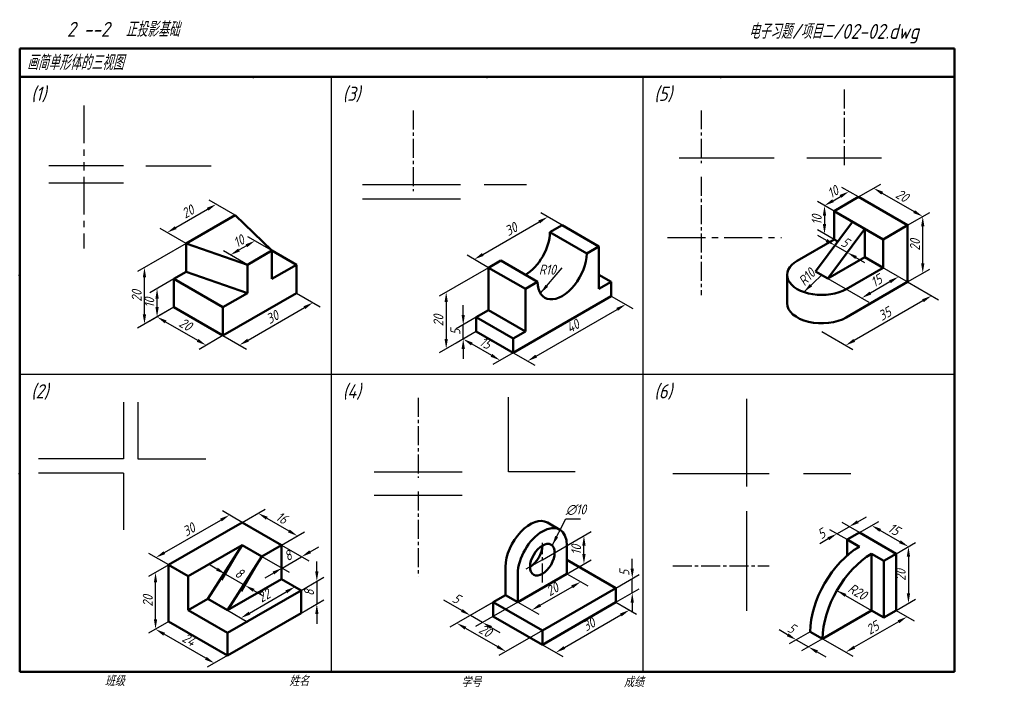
# Model space of a CAD drawing. Header units: millimetres. Extents: x 79 to 427, y 66 to 302.
import ezdxf

# ---------------------------------------------------------------- set-up
doc = ezdxf.new("R2010")
doc.units = ezdxf.units.MM
doc.header["$LTSCALE"] = 0.7
doc.linetypes.add('CENTER2', pattern=[28.575, 19.05, -3.175, 3.175, -3.175])
doc.layers.add('尺寸层', color=221, linetype='Continuous')
doc.layers.add('细实线层', color=7, linetype='Continuous')
for name, color, linetype, lineweight in [('文字层', 227, 'Continuous', 20), ('点画线层', 3, 'CENTER2', 25), ('粗实线层', 7, 'Continuous', 50)]:
    doc.layers.add(name, color=color, linetype=linetype, lineweight=lineweight)
doc.styles.add('工程字体（斜）', font='gbeitc.shx', dxfattribs={"bigfont": 'gbcbig.shx'})
doc.styles.add('工程斜体', font='gbeitc.shx', dxfattribs={"bigfont": 'gbcbig.shx'})
doc.dimstyles.new('gb35', dxfattribs={"dimtxt": 3.5, "dimasz": 3.5, "dimexe": 2.5, "dimexo": 0, "dimgap": 1, "dimtad": 1, "dimdsep": 46, "dimtxsty": '工程字体（斜）', "dimcen": 0, "dimadec": 0, "dimazin": 0, "dimtfac": 1, "dimtmove": 0, "dimatfit": 3, "dimfxl": 0, "dimarcsym": 0})

# ---------------------------------------------------------------- blocks, each defined once
blk = doc.blocks.new('*D17')
at = {"layer": 'Defpoints', "color": 0, "ltscale": 0.5}
for p in [(176.64, 205.73), (182.47, 202.36), (150.66, 190.73)]:
    blk.add_point(p, dxfattribs=at)
at = {"layer": '尺寸层', "color": 0, "lineweight": -2, "ltscale": 0.5}
for p, q in [((176.64, 205.73), (184.97, 200.92)), ((159.52, 189.11), (179.44, 200.61)), ((150.66, 190.73), (158.99, 185.92))]:
    blk.add_line(p, q, dxfattribs=at)
at = {"layer": '尺寸层', "color": 0, "ltscale": 0.5}
for points in [[(179.15, 201.11), (179.73, 200.1), (182.47, 202.36)], [(159.23, 189.61), (159.81, 188.6), (156.49, 187.36)]]:
    blk.add_solid(points, dxfattribs=at)
at = {"layer": '尺寸层', "color": 0, "ltscale": 0.5, "insert": (168.11, 197.24), "char_height": 3.5, "attachment_point": 5, "rotation": 30, "style": '工程字体（斜）'}
blk.add_mtext('30', dxfattribs=at)
blk = doc.blocks.new('*D18')
at = {"layer": 'Defpoints', "color": 0, "ltscale": 0.5}
for p in [(133.33, 200.73), (150.66, 190.73), (144.73, 187.31)]:
    blk.add_point(p, dxfattribs=at)
at = {"layer": '尺寸层', "color": 0, "lineweight": -2, "ltscale": 0.5}
for p, q in [((133.33, 200.73), (124.91, 195.86)), ((130.44, 195.56), (141.7, 189.06)), ((150.66, 190.73), (142.23, 185.86))]:
    blk.add_line(p, q, dxfattribs=at)
at = {"layer": '尺寸层', "color": 0, "ltscale": 0.5}
for points in [[(130.73, 196.06), (130.15, 195.05), (127.41, 197.31)], [(141.99, 189.56), (141.41, 188.55), (144.73, 187.31)]]:
    blk.add_solid(points, dxfattribs=at)
at = {"layer": '尺寸层', "color": 0, "ltscale": 0.5, "insert": (137.45, 194.69), "char_height": 3.5, "attachment_point": 5, "rotation": 330, "style": '工程字体（斜）'}
blk.add_mtext('20', dxfattribs=at)
blk = doc.blocks.new('*D19')
at = {"layer": 'Defpoints', "color": 0, "ltscale": 0.5}
for p in [(133.33, 210.73), (127.41, 207.31), (133.33, 200.73)]:
    blk.add_point(p, dxfattribs=at)
at = {"layer": '尺寸层', "color": 0, "lineweight": -2, "ltscale": 0.5}
for p, q in [((133.33, 210.73), (124.91, 205.86)), ((127.41, 200.81), (127.41, 203.81)), ((133.33, 200.73), (124.91, 195.86))]:
    blk.add_line(p, q, dxfattribs=at)
at = {"layer": '尺寸层', "color": 0, "ltscale": 0.5}
for points in [[(126.83, 203.81), (127.99, 203.81), (127.41, 207.31)], [(126.83, 200.81), (127.99, 200.81), (127.41, 197.31)]]:
    blk.add_solid(points, dxfattribs=at)
at = {"layer": '尺寸层', "color": 0, "ltscale": 0.5, "insert": (124.66, 202.31), "char_height": 3.5, "attachment_point": 5, "rotation": 90, "style": '工程字体（斜）'}
blk.add_mtext('10', dxfattribs=at)
blk = doc.blocks.new('*D20')
at = {"layer": 'Defpoints', "color": 0, "ltscale": 0.5}
for p in [(137.66, 223.23), (122.96, 214.74), (133.33, 200.73)]:
    blk.add_point(p, dxfattribs=at)
at = {"layer": '尺寸层', "color": 0, "lineweight": -2, "ltscale": 0.5}
for p, q in [((137.66, 223.23), (120.46, 213.29)), ((122.96, 198.24), (122.96, 211.24)), ((133.33, 200.73), (120.46, 193.29))]:
    blk.add_line(p, q, dxfattribs=at)
at = {"layer": '尺寸层', "color": 0, "ltscale": 0.5}
for points in [[(122.37, 211.24), (123.54, 211.24), (122.96, 214.74)], [(122.37, 198.24), (123.54, 198.24), (122.96, 194.74)]]:
    blk.add_solid(points, dxfattribs=at)
at = {"layer": '尺寸层', "color": 0, "ltscale": 0.5, "insert": (120.21, 204.74), "char_height": 3.5, "attachment_point": 5, "rotation": 90, "style": '工程字体（斜）'}
blk.add_mtext('20', dxfattribs=at)
blk = doc.blocks.new('*D21')
at = {"layer": 'Defpoints', "color": 0, "ltscale": 0.5}
for p in [(148.3, 237.09), (154.99, 233.23), (137.66, 223.23)]:
    blk.add_point(p, dxfattribs=at)
at = {"layer": '尺寸层', "color": 0, "lineweight": -2, "ltscale": 0.5}
for p, q in [((154.99, 233.23), (145.8, 238.53)), ((134.01, 228.84), (145.27, 235.34)), ((137.66, 223.23), (128.48, 228.53))]:
    blk.add_line(p, q, dxfattribs=at)
at = {"layer": '尺寸层', "color": 0, "ltscale": 0.5}
for points in [[(144.98, 235.84), (145.56, 234.83), (148.3, 237.09)], [(133.72, 229.34), (134.3, 228.33), (130.98, 227.09)]]:
    blk.add_solid(points, dxfattribs=at)
at = {"layer": '尺寸层', "color": 0, "ltscale": 0.5, "insert": (138.26, 234.47), "char_height": 3.5, "attachment_point": 5, "rotation": 30, "style": '工程字体（斜）'}
blk.add_mtext('20', dxfattribs=at)
blk = doc.blocks.new('*D22')
at = {"layer": 'Defpoints', "color": 0, "ltscale": 0.5}
for p in [(153.32, 219.19), (167.98, 220.73), (159.32, 215.73)]:
    blk.add_point(p, dxfattribs=at)
at = {"layer": '尺寸层', "color": 0, "lineweight": -2, "ltscale": 0.5}
for p, q in [((167.98, 220.73), (159.48, 225.63)), ((159.32, 215.73), (150.82, 220.63)), ((158.95, 222.44), (156.35, 220.94))]:
    blk.add_line(p, q, dxfattribs=at)
at = {"layer": '尺寸层', "color": 0, "ltscale": 0.5}
for points in [[(158.66, 222.94), (159.24, 221.93), (161.98, 224.19)], [(156.06, 221.44), (156.64, 220.43), (153.32, 219.19)]]:
    blk.add_solid(points, dxfattribs=at)
at = {"layer": '尺寸层', "color": 0, "ltscale": 0.5, "insert": (156.27, 224.07), "char_height": 3.5, "attachment_point": 5, "rotation": 30, "style": '工程字体（斜）'}
blk.add_mtext('10', dxfattribs=at)
blk = doc.blocks.new('*D23')
at = {"layer": 'Defpoints', "color": 0, "ltscale": 0.5}
for p in [(126.87, 87.1), (131.51, 89.77), (152.29, 77.77)]:
    blk.add_point(p, dxfattribs=at)
at = {"layer": '尺寸层', "color": 0, "lineweight": -2, "ltscale": 0.5}
for p, q in [((131.51, 89.77), (124.37, 85.65)), ((144.62, 76.85), (129.9, 85.35)), ((152.29, 77.77), (145.15, 73.65))]:
    blk.add_line(p, q, dxfattribs=at)
at = {"layer": '尺寸层', "color": 0, "ltscale": 0.5}
for points in [[(130.19, 85.85), (129.61, 84.84), (126.87, 87.1)], [(144.92, 77.35), (144.33, 76.34), (147.65, 75.1)]]:
    blk.add_solid(points, dxfattribs=at)
at = {"layer": '尺寸层', "color": 0, "ltscale": 0.5, "insert": (138.64, 83.48), "char_height": 3.5, "attachment_point": 5, "rotation": 330, "style": '工程字体（斜）'}
blk.add_mtext('24', dxfattribs=at)
blk = doc.blocks.new('*D24')
at = {"layer": 'Defpoints', "color": 0, "ltscale": 0.5}
for p in [(131.51, 109.77), (126.87, 107.1), (131.51, 89.77)]:
    blk.add_point(p, dxfattribs=at)
at = {"layer": '尺寸层', "color": 0, "lineweight": -2, "ltscale": 0.5}
for p, q in [((131.51, 109.77), (124.37, 105.65)), ((126.87, 90.6), (126.87, 103.6)), ((131.51, 89.77), (124.37, 85.65))]:
    blk.add_line(p, q, dxfattribs=at)
at = {"layer": '尺寸层', "color": 0, "ltscale": 0.5}
for points in [[(126.29, 103.6), (127.45, 103.6), (126.87, 107.1)], [(126.29, 90.6), (127.45, 90.6), (126.87, 87.1)]]:
    blk.add_solid(points, dxfattribs=at)
at = {"layer": '尺寸层', "color": 0, "ltscale": 0.5, "insert": (124.12, 97.1), "char_height": 3.5, "attachment_point": 5, "rotation": 90, "style": '工程字体（斜）'}
blk.add_mtext('20', dxfattribs=at)
blk = doc.blocks.new('*D25')
at = {"layer": 'Defpoints', "color": 0, "ltscale": 0.5}
for p in [(152.97, 127.38), (157.49, 124.77), (131.51, 109.77)]:
    blk.add_point(p, dxfattribs=at)
at = {"layer": '尺寸层', "color": 0, "lineweight": -2, "ltscale": 0.5}
for p, q in [((157.49, 124.77), (150.47, 128.82)), ((130.02, 114.13), (149.94, 125.63)), ((131.51, 109.77), (124.49, 113.82))]:
    blk.add_line(p, q, dxfattribs=at)
at = {"layer": '尺寸层', "color": 0, "ltscale": 0.5}
for points in [[(149.65, 126.13), (150.23, 125.12), (152.97, 127.38)], [(129.73, 114.63), (130.31, 113.62), (126.99, 112.38)]]:
    blk.add_solid(points, dxfattribs=at)
at = {"layer": '尺寸层', "color": 0, "ltscale": 0.5, "insert": (138.61, 122.26), "char_height": 3.5, "attachment_point": 5, "rotation": 30, "style": '工程字体（斜）'}
blk.add_mtext('30', dxfattribs=at)
blk = doc.blocks.new('*D26')
at = {"layer": 'Defpoints', "color": 0, "ltscale": 0.5}
for p in [(157.49, 124.77), (176.98, 120.02), (171.34, 116.77)]:
    blk.add_point(p, dxfattribs=at)
at = {"layer": '尺寸层', "color": 0, "lineweight": -2, "ltscale": 0.5}
for p, q in [((157.49, 124.77), (165.62, 129.47)), ((166.15, 126.27), (173.95, 121.77)), ((171.34, 116.77), (179.48, 121.47))]:
    blk.add_line(p, q, dxfattribs=at)
at = {"layer": '尺寸层', "color": 0, "ltscale": 0.5}
for points in [[(166.44, 126.78), (165.86, 125.77), (163.12, 128.02)], [(174.24, 122.28), (173.65, 121.27), (176.98, 120.02)]]:
    blk.add_solid(points, dxfattribs=at)
at = {"layer": '尺寸层', "color": 0, "ltscale": 0.5, "insert": (171.42, 126.41), "char_height": 3.5, "attachment_point": 5, "rotation": 330, "style": '工程字体（斜）'}
blk.add_mtext('16', dxfattribs=at)
blk = doc.blocks.new('*D27')
at = {"layer": 'Defpoints', "color": 0, "ltscale": 0.5}
for p in [(171.34, 116.77), (164.41, 112.77), (178.44, 112.67)]:
    blk.add_point(p, dxfattribs=at)
at = {"layer": '尺寸层', "color": 0, "lineweight": -2, "ltscale": 0.5}
for p, q in [((171.34, 116.77), (180.94, 111.23)), ((181.48, 114.42), (184.51, 116.17)), ((164.41, 112.77), (174.02, 107.23)), ((171.52, 108.67), (178.44, 112.67)), ((168.49, 106.92), (165.45, 105.17))]:
    blk.add_line(p, q, dxfattribs=at)
at = {"layer": '尺寸层', "color": 0, "ltscale": 0.5}
for points in [[(181.18, 114.93), (181.77, 113.92), (178.44, 112.67)], [(168.19, 107.43), (168.78, 106.42), (171.52, 108.67)]]:
    blk.add_solid(points, dxfattribs=at)
at = {"layer": '尺寸层', "color": 0, "ltscale": 0.5, "insert": (173.61, 113.05), "char_height": 3.5, "attachment_point": 5, "rotation": 30, "style": '工程字体（斜）'}
blk.add_mtext('8', dxfattribs=at)
blk = doc.blocks.new('*D28')
at = {"layer": 'Defpoints', "color": 0, "ltscale": 0.5}
for p in [(157.49, 116.77), (164.41, 112.77), (158.51, 102.55)]:
    blk.add_point(p, dxfattribs=at)
at = {"layer": '尺寸层', "color": 0, "lineweight": -2, "ltscale": 0.5}
for p, q in [((157.49, 116.77), (150.33, 104.38)), ((164.41, 112.77), (157.26, 100.38)), ((148.55, 108.3), (145.52, 110.05)), ((151.58, 106.55), (158.51, 102.55)), ((161.54, 100.8), (164.58, 99.05))]:
    blk.add_line(p, q, dxfattribs=at)
at = {"layer": '尺寸层', "color": 0, "ltscale": 0.5}
for points in [[(148.85, 108.81), (148.26, 107.79), (151.58, 106.55)], [(161.84, 101.31), (161.25, 100.29), (158.51, 102.55)]]:
    blk.add_solid(points, dxfattribs=at)
at = {"layer": '尺寸层', "color": 0, "ltscale": 0.5, "insert": (156.42, 106.93), "char_height": 3.5, "attachment_point": 5, "rotation": 330, "style": '工程字体（斜）'}
blk.add_mtext('8', dxfattribs=at)
blk = doc.blocks.new('*D29')
at = {"layer": 'Defpoints', "color": 0, "ltscale": 0.5}
for p in [(178.27, 100.77), (183.82, 95.97), (178.27, 92.77)]:
    blk.add_point(p, dxfattribs=at)
at = {"layer": '尺寸层', "color": 0, "lineweight": -2, "ltscale": 0.5}
for p, q in [((183.82, 107.47), (183.82, 110.97)), ((178.27, 100.77), (186.32, 105.42)), ((183.82, 103.97), (183.82, 95.97)), ((178.27, 92.77), (186.32, 97.42)), ((183.82, 92.47), (183.82, 88.97))]:
    blk.add_line(p, q, dxfattribs=at)
at = {"layer": '尺寸层', "color": 0, "ltscale": 0.5}
for points in [[(183.24, 107.47), (184.4, 107.47), (183.82, 103.97)], [(183.24, 92.47), (184.4, 92.47), (183.82, 95.97)]]:
    blk.add_solid(points, dxfattribs=at)
at = {"layer": '尺寸层', "color": 0, "ltscale": 0.5, "insert": (181.07, 99.97), "char_height": 3.5, "attachment_point": 5, "rotation": 90, "style": '工程字体（斜）'}
blk.add_mtext('8', dxfattribs=at)
blk = doc.blocks.new('*D30')
at = {"layer": 'Defpoints', "color": 0, "ltscale": 0.5}
for p in [(171.34, 104.77), (176.06, 102.05), (152.29, 93.77)]:
    blk.add_point(p, dxfattribs=at)
at = {"layer": '尺寸层', "color": 0, "lineweight": -2, "ltscale": 0.5}
for p, q in [((171.34, 104.77), (178.56, 100.61)), ((160.03, 92.8), (173.03, 100.3)), ((152.29, 93.77), (159.5, 89.61))]:
    blk.add_line(p, q, dxfattribs=at)
at = {"layer": '尺寸层', "color": 0, "ltscale": 0.5}
for points in [[(172.73, 100.8), (173.32, 99.79), (176.06, 102.05)], [(159.74, 93.3), (160.33, 92.29), (157, 91.05)]]:
    blk.add_solid(points, dxfattribs=at)
at = {"layer": '尺寸层', "color": 0, "ltscale": 0.5, "insert": (165.16, 98.93), "char_height": 3.5, "attachment_point": 5, "rotation": 30, "style": '工程字体（斜）'}
blk.add_mtext('22', dxfattribs=at)
blk = doc.blocks.new('*D31')
at = {"layer": 'Defpoints', "color": 0, "ltscale": 0.5}
for p in [(287.76, 204.69), (292.87, 201.73), (253.11, 184.69)]:
    blk.add_point(p, dxfattribs=at)
at = {"layer": '尺寸层', "color": 0, "lineweight": -2, "ltscale": 0.5}
for p, q in [((287.76, 204.69), (295.37, 200.29)), ((261.26, 183.48), (289.84, 199.98)), ((253.11, 184.69), (260.73, 180.29))]:
    blk.add_line(p, q, dxfattribs=at)
at = {"layer": '尺寸层', "color": 0, "ltscale": 0.5}
for points in [[(289.55, 200.49), (290.13, 199.48), (292.87, 201.73)], [(260.97, 183.99), (261.55, 182.98), (258.23, 181.73)]]:
    blk.add_solid(points, dxfattribs=at)
at = {"layer": '尺寸层', "color": 0, "ltscale": 0.5, "insert": (274.17, 194.11), "char_height": 3.5, "attachment_point": 5, "rotation": 30, "style": '工程字体（斜）'}
blk.add_mtext('40', dxfattribs=at)
blk = doc.blocks.new('*D32')
at = {"layer": 'Defpoints', "color": 0, "ltscale": 0.5}
for p in [(240.12, 192.19), (253.11, 184.69), (248.49, 182.01)]:
    blk.add_point(p, dxfattribs=at)
at = {"layer": '尺寸层', "color": 0, "lineweight": -2, "ltscale": 0.5}
for p, q in [((240.12, 192.19), (233, 188.07)), ((238.53, 187.76), (245.46, 183.76)), ((253.11, 184.69), (245.99, 180.57))]:
    blk.add_line(p, q, dxfattribs=at)
at = {"layer": '尺寸层', "color": 0, "ltscale": 0.5}
for points in [[(238.82, 188.27), (238.24, 187.26), (235.5, 189.51)], [(245.75, 184.27), (245.17, 183.26), (248.49, 182.01)]]:
    blk.add_solid(points, dxfattribs=at)
at = {"layer": '尺寸层', "color": 0, "ltscale": 0.5, "insert": (243.37, 188.15), "char_height": 3.5, "attachment_point": 5, "rotation": 330, "style": '工程字体（斜）'}
blk.add_mtext('15', dxfattribs=at)
blk = doc.blocks.new('*D33')
at = {"layer": 'Defpoints', "color": 0, "ltscale": 0.5}
for p in [(240.12, 197.19), (235.5, 194.51), (240.12, 192.19)]:
    blk.add_point(p, dxfattribs=at)
at = {"layer": '尺寸层', "color": 0, "lineweight": -2, "ltscale": 0.5}
for p, q in [((235.5, 198.01), (235.5, 201.51)), ((240.12, 197.19), (233, 193.07)), ((240.12, 192.19), (233, 188.07)), ((235.5, 189.51), (235.5, 194.51)), ((235.5, 186.01), (235.5, 182.51))]:
    blk.add_line(p, q, dxfattribs=at)
at = {"layer": '尺寸层', "color": 0, "ltscale": 0.5}
for points in [[(234.92, 198.01), (236.08, 198.01), (235.5, 194.51)], [(234.92, 186.01), (236.08, 186.01), (235.5, 189.51)]]:
    blk.add_solid(points, dxfattribs=at)
at = {"layer": '尺寸层', "color": 0, "ltscale": 0.5, "insert": (232.75, 192.01), "char_height": 3.5, "attachment_point": 5, "rotation": 90, "style": '工程字体（斜）'}
blk.add_mtext('5', dxfattribs=at)
blk = doc.blocks.new('*D34')
at = {"layer": 'Defpoints', "color": 0, "ltscale": 0.5}
for p in [(244.45, 214.69), (240.12, 192.19), (229.49, 186.04)]:
    blk.add_point(p, dxfattribs=at)
at = {"layer": '尺寸层', "color": 0, "lineweight": -2, "ltscale": 0.5}
for p, q in [((244.45, 214.69), (226.99, 204.6)), ((229.49, 202.54), (229.49, 189.54)), ((240.12, 192.19), (226.99, 184.6))]:
    blk.add_line(p, q, dxfattribs=at)
at = {"layer": '尺寸层', "color": 0, "ltscale": 0.5}
for points in [[(228.9, 202.54), (230.07, 202.54), (229.49, 206.04)], [(228.9, 189.54), (230.07, 189.54), (229.49, 186.04)]]:
    blk.add_solid(points, dxfattribs=at)
at = {"layer": '尺寸层', "color": 0, "ltscale": 0.5, "insert": (226.74, 196.04), "char_height": 3.5, "attachment_point": 5, "rotation": 90, "style": '工程字体（斜）'}
blk.add_mtext('20', dxfattribs=at)
blk = doc.blocks.new('*D35')
at = {"layer": 'Defpoints', "color": 0, "ltscale": 0.5}
for p in [(265.36, 232.62), (270.43, 229.69), (244.45, 214.69)]:
    blk.add_point(p, dxfattribs=at)
at = {"layer": '尺寸层', "color": 0, "lineweight": -2, "ltscale": 0.5}
for p, q in [((270.43, 229.69), (262.86, 234.06)), ((242.41, 219.37), (262.33, 230.87)), ((244.45, 214.69), (236.88, 219.06))]:
    blk.add_line(p, q, dxfattribs=at)
at = {"layer": '尺寸层', "color": 0, "ltscale": 0.5}
for points in [[(262.03, 231.37), (262.62, 230.36), (265.36, 232.62)], [(242.12, 219.87), (242.7, 218.86), (239.38, 217.62)]]:
    blk.add_solid(points, dxfattribs=at)
at = {"layer": '尺寸层', "color": 0, "ltscale": 0.5, "insert": (252.37, 228.29), "char_height": 3.5, "attachment_point": 5, "rotation": 30, "style": '工程字体（斜）'}
blk.add_mtext('30', dxfattribs=at)
blk = doc.blocks.new('*D36')
at = {"layer": 'Defpoints', "color": 0, "ltscale": 0.5}
for p in [(289.42, 96.63), (294.18, 93.88), (263.44, 81.63)]:
    blk.add_point(p, dxfattribs=at)
at = {"layer": '尺寸层', "color": 0, "lineweight": -2, "ltscale": 0.5}
for p, q in [((289.42, 96.63), (296.68, 92.43)), ((271.23, 80.63), (291.15, 92.13)), ((263.44, 81.63), (270.7, 77.43))]:
    blk.add_line(p, q, dxfattribs=at)
at = {"layer": '尺寸层', "color": 0, "ltscale": 0.5}
for points in [[(290.86, 92.63), (291.44, 91.62), (294.18, 93.88)], [(270.94, 81.13), (271.53, 80.12), (268.2, 78.88)]]:
    blk.add_solid(points, dxfattribs=at)
at = {"layer": '尺寸层', "color": 0, "ltscale": 0.5, "insert": (279.82, 88.76), "char_height": 3.5, "attachment_point": 5, "rotation": 30, "style": '工程字体（斜）'}
blk.add_mtext('30', dxfattribs=at)
blk = doc.blocks.new('*D37')
at = {"layer": 'Defpoints', "color": 0, "ltscale": 0.5}
for p in [(246.12, 96.63), (263.44, 86.63), (250.59, 79.21)]:
    blk.add_point(p, dxfattribs=at)
at = {"layer": '尺寸层', "color": 0, "lineweight": -2, "ltscale": 0.5}
for p, q in [((246.12, 96.63), (230.77, 87.77)), ((236.3, 87.46), (247.56, 80.96)), ((263.44, 86.63), (248.09, 77.77))]:
    blk.add_line(p, q, dxfattribs=at)
at = {"layer": '尺寸层', "color": 0, "ltscale": 0.5}
for points in [[(236.59, 87.97), (236.01, 86.96), (233.27, 89.21)], [(247.85, 81.47), (247.27, 80.46), (250.59, 79.21)]]:
    blk.add_solid(points, dxfattribs=at)
at = {"layer": '尺寸层', "color": 0, "ltscale": 0.5, "insert": (243.31, 86.59), "char_height": 3.5, "attachment_point": 5, "rotation": 330, "style": '工程字体（斜）'}
blk.add_mtext('20', dxfattribs=at)
blk = doc.blocks.new('*D38')
at = {"layer": 'Defpoints', "color": 0, "ltscale": 0.5}
for p in [(272.1, 106.63), (276.98, 103.81), (254.78, 96.63)]:
    blk.add_point(p, dxfattribs=at)
at = {"layer": '尺寸层', "color": 0, "lineweight": -2, "ltscale": 0.5}
for p, q in [((272.1, 106.63), (279.48, 102.37)), ((262.69, 95.56), (273.95, 102.06)), ((254.78, 96.63), (262.16, 92.37))]:
    blk.add_line(p, q, dxfattribs=at)
at = {"layer": '尺寸层', "color": 0, "ltscale": 0.5}
for points in [[(273.65, 102.57), (274.24, 101.56), (276.98, 103.81)], [(262.4, 96.07), (262.98, 95.06), (259.66, 93.81)]]:
    blk.add_solid(points, dxfattribs=at)
at = {"layer": '尺寸层', "color": 0, "ltscale": 0.5, "insert": (266.94, 101.19), "char_height": 3.5, "attachment_point": 5, "rotation": 30, "style": '工程字体（斜）'}
blk.add_mtext('20', dxfattribs=at)
blk = doc.blocks.new('*D39')
at = {"layer": 'Defpoints', "color": 0, "ltscale": 0.5}
for p in [(278.12, 120.1), (263.44, 111.63), (263.44, 101.63)]:
    blk.add_point(p, dxfattribs=at)
at = {"layer": '尺寸层', "color": 0, "lineweight": -2, "ltscale": 0.5}
for p, q in [((263.44, 111.63), (280.62, 121.55)), ((278.12, 113.6), (278.12, 116.6)), ((263.44, 101.63), (280.62, 111.55))]:
    blk.add_line(p, q, dxfattribs=at)
at = {"layer": '尺寸层', "color": 0, "ltscale": 0.5}
for points in [[(277.53, 116.6), (278.7, 116.6), (278.12, 120.1)], [(277.53, 113.6), (278.7, 113.6), (278.12, 110.1)]]:
    blk.add_solid(points, dxfattribs=at)
at = {"layer": '尺寸层', "color": 0, "ltscale": 0.5, "insert": (275.37, 115.1), "char_height": 3.5, "attachment_point": 5, "rotation": 90, "style": '工程字体（斜）'}
blk.add_mtext('10', dxfattribs=at)
blk = doc.blocks.new('*D40')
at = {"layer": 'Defpoints', "color": 0, "ltscale": 0.5}
for p in [(388.34, 93.71), (366.69, 81.21), (370.55, 78.99)]:
    blk.add_point(p, dxfattribs=at)
at = {"layer": '尺寸层', "color": 0, "lineweight": -2, "ltscale": 0.5}
for p, q in [((388.34, 93.71), (394.7, 90.04)), ((389.17, 89.74), (373.58, 80.74)), ((366.69, 81.21), (373.05, 77.54))]:
    blk.add_line(p, q, dxfattribs=at)
at = {"layer": '尺寸层', "color": 0, "ltscale": 0.5}
for points in [[(388.88, 90.24), (389.46, 89.23), (392.2, 91.49)], [(373.29, 81.24), (373.87, 80.23), (370.55, 78.99)]]:
    blk.add_solid(points, dxfattribs=at)
at = {"layer": '尺寸层', "color": 0, "ltscale": 0.5, "insert": (380, 87.62), "char_height": 3.5, "attachment_point": 5, "rotation": 30, "style": '工程字体（斜）'}
blk.add_mtext('25', dxfattribs=at)
blk = doc.blocks.new('*D41')
at = {"layer": 'Defpoints', "color": 0, "ltscale": 0.5}
for p in [(388.34, 113.71), (392.69, 96.22), (388.34, 93.71)]:
    blk.add_point(p, dxfattribs=at)
at = {"layer": '尺寸层', "color": 0, "lineweight": -2, "ltscale": 0.5}
for p, q in [((388.34, 113.71), (395.19, 117.67)), ((392.69, 112.72), (392.69, 99.72)), ((388.34, 93.71), (395.19, 97.67))]:
    blk.add_line(p, q, dxfattribs=at)
at = {"layer": '尺寸层', "color": 0, "ltscale": 0.5}
for points in [[(392.11, 112.72), (393.28, 112.72), (392.69, 116.22)], [(392.11, 99.72), (393.28, 99.72), (392.69, 96.22)]]:
    blk.add_solid(points, dxfattribs=at)
at = {"layer": '尺寸层', "color": 0, "ltscale": 0.5, "insert": (389.94, 106.22), "char_height": 3.5, "attachment_point": 5, "rotation": 90, "style": '工程字体（斜）'}
blk.add_mtext('20', dxfattribs=at)
blk = doc.blocks.new('*D42')
at = {"layer": 'Defpoints', "color": 0, "ltscale": 0.5}
for p in [(379.7, 123.72), (375.35, 121.21), (388.34, 113.71)]:
    blk.add_point(p, dxfattribs=at)
at = {"layer": '尺寸层', "color": 0, "lineweight": -2, "ltscale": 0.5}
for p, q in [((375.35, 121.21), (382.2, 125.17)), ((389.66, 117.97), (382.73, 121.97)), ((388.34, 113.71), (395.19, 117.67))]:
    blk.add_line(p, q, dxfattribs=at)
at = {"layer": '尺寸层', "color": 0, "ltscale": 0.5}
for points in [[(383.03, 122.48), (382.44, 121.47), (379.7, 123.72)], [(389.95, 118.48), (389.37, 117.47), (392.69, 116.22)]]:
    blk.add_solid(points, dxfattribs=at)
at = {"layer": '尺寸层', "color": 0, "ltscale": 0.5, "insert": (387.57, 122.36), "char_height": 3.5, "attachment_point": 5, "rotation": 330, "style": '工程字体（斜）'}
blk.add_mtext('15', dxfattribs=at)
blk = doc.blocks.new('*D43')
at = {"layer": 'Defpoints', "color": 0, "ltscale": 0.5}
for p in [(375.07, 239.65), (392.39, 229.65), (397.74, 232.74)]:
    blk.add_point(p, dxfattribs=at)
at = {"layer": '尺寸层', "color": 0, "lineweight": -2, "ltscale": 0.5}
for p, q in [((375.07, 239.65), (382.91, 244.18)), ((383.45, 240.99), (394.7, 234.49)), ((392.39, 229.65), (400.24, 234.18))]:
    blk.add_line(p, q, dxfattribs=at)
at = {"layer": '尺寸层', "color": 0, "ltscale": 0.5}
for points in [[(383.74, 241.49), (383.15, 240.48), (380.41, 242.74)], [(395, 234.99), (394.41, 233.98), (397.74, 232.74)]]:
    blk.add_solid(points, dxfattribs=at)
at = {"layer": '尺寸层', "color": 0, "ltscale": 0.5, "insert": (390.45, 240.12), "char_height": 3.5, "attachment_point": 5, "rotation": 330, "style": '工程字体（斜）'}
blk.add_mtext('20', dxfattribs=at)
blk = doc.blocks.new('*D44')
at = {"layer": 'Defpoints', "color": 0, "ltscale": 0.5}
for p in [(392.39, 229.65), (397.74, 232.74), (392.39, 209.65)]:
    blk.add_point(p, dxfattribs=at)
at = {"layer": '尺寸层', "color": 0, "lineweight": -2, "ltscale": 0.5}
for p, q in [((392.39, 229.65), (400.24, 234.18)), ((397.74, 216.24), (397.74, 229.24)), ((392.39, 209.65), (400.24, 214.18))]:
    blk.add_line(p, q, dxfattribs=at)
at = {"layer": '尺寸层', "color": 0, "ltscale": 0.5}
for points in [[(397.15, 229.24), (398.32, 229.24), (397.74, 232.74)], [(397.15, 216.24), (398.32, 216.24), (397.74, 212.74)]]:
    blk.add_solid(points, dxfattribs=at)
at = {"layer": '尺寸层', "color": 0, "ltscale": 0.5, "insert": (394.99, 222.74), "char_height": 3.5, "attachment_point": 5, "rotation": 90, "style": '工程字体（斜）'}
blk.add_mtext('20', dxfattribs=at)
blk = doc.blocks.new('*D16')
at = {"layer": 'Defpoints', "color": 0, "ltscale": 0.5}
for p in [(392.39, 209.65), (362.08, 192.15), (370.52, 187.28)]:
    blk.add_point(p, dxfattribs=at)
at = {"layer": '尺寸层', "color": 0, "lineweight": -2, "ltscale": 0.5}
for p, q in [((392.39, 209.65), (403.34, 203.33)), ((397.8, 203.03), (373.56, 189.03)), ((362.08, 192.15), (373.02, 185.83))]:
    blk.add_line(p, q, dxfattribs=at)
at = {"layer": '尺寸层', "color": 0, "ltscale": 0.5}
for points in [[(397.51, 203.53), (398.1, 202.52), (400.84, 204.78)], [(373.26, 189.53), (373.85, 188.52), (370.52, 187.28)]]:
    blk.add_solid(points, dxfattribs=at)
at = {"layer": '尺寸层', "color": 0, "ltscale": 0.5, "insert": (384.31, 198.41), "char_height": 3.5, "attachment_point": 5, "rotation": 30, "style": '工程字体（斜）'}
blk.add_mtext('35', dxfattribs=at)
blk = doc.blocks.new('*D45')
at = {"layer": 'Defpoints', "color": 0, "ltscale": 0.5}
for p in [(377.24, 218.4), (364.25, 210.9), (376.22, 203.99)]:
    blk.add_point(p, dxfattribs=at)
at = {"layer": '尺寸层', "color": 0, "lineweight": -2, "ltscale": 0.5}
for p, q in [((377.24, 218.4), (391.71, 210.05)), ((364.25, 210.9), (378.72, 202.55)), ((386.17, 209.74), (379.25, 205.74))]:
    blk.add_line(p, q, dxfattribs=at)
at = {"layer": '尺寸层', "color": 0, "ltscale": 0.5}
for points in [[(385.88, 210.25), (386.47, 209.24), (389.21, 211.49)], [(378.95, 206.25), (379.54, 205.24), (376.22, 203.99)]]:
    blk.add_solid(points, dxfattribs=at)
at = {"layer": '尺寸层', "color": 0, "ltscale": 0.5, "insert": (381.34, 210.12), "char_height": 3.5, "attachment_point": 5, "rotation": 30, "style": '工程字体（斜）'}
blk.add_mtext('15', dxfattribs=at)
blk = doc.blocks.new('*D46')
at = {"layer": 'Defpoints', "color": 0, "ltscale": 0.5}
for p in [(371.13, 220.04), (359.92, 213.4), (364.25, 210.9)]:
    blk.add_point(p, dxfattribs=at)
at = {"layer": '尺寸层', "color": 0, "lineweight": -2, "ltscale": 0.5}
for p, q in [((363.77, 224.29), (360.74, 226.04)), ((359.92, 213.4), (368.32, 224.55)), ((366.8, 222.54), (371.13, 220.04)), ((364.25, 210.9), (372.65, 222.05)), ((374.16, 218.29), (377.19, 216.54))]:
    blk.add_line(p, q, dxfattribs=at)
at = {"layer": '尺寸层', "color": 0, "ltscale": 0.5}
for points in [[(364.06, 224.8), (363.48, 223.79), (366.8, 222.54)], [(374.46, 218.8), (373.87, 217.79), (371.13, 220.04)]]:
    blk.add_solid(points, dxfattribs=at)
at = {"layer": '尺寸层', "color": 0, "ltscale": 0.5, "insert": (370.34, 223.67), "char_height": 3.5, "attachment_point": 5, "rotation": 330, "style": '工程字体（斜）'}
blk.add_mtext('5', dxfattribs=at)
blk = doc.blocks.new('*D47')
at = {"layer": 'Defpoints', "color": 0, "ltscale": 0.5}
for p in [(371.71, 241.59), (375.07, 239.65), (366.41, 234.65)]:
    blk.add_point(p, dxfattribs=at)
at = {"layer": '尺寸层', "color": 0, "lineweight": -2, "ltscale": 0.5}
for p, q in [((375.07, 239.65), (369.21, 243.04)), ((366.41, 234.65), (360.55, 238.04)), ((366.08, 238.34), (368.68, 239.84))]:
    blk.add_line(p, q, dxfattribs=at)
at = {"layer": '尺寸层', "color": 0, "ltscale": 0.5}
for points in [[(368.39, 240.35), (368.97, 239.34), (371.71, 241.59)], [(365.79, 238.85), (366.37, 237.84), (363.05, 236.59)]]:
    blk.add_solid(points, dxfattribs=at)
at = {"layer": '尺寸层', "color": 0, "ltscale": 0.5, "insert": (366, 241.47), "char_height": 3.5, "attachment_point": 5, "rotation": 30, "style": '工程字体（斜）'}
blk.add_mtext('10', dxfattribs=at)
blk = doc.blocks.new('*D48')
at = {"layer": 'Defpoints', "color": 0, "ltscale": 0.5}
for p in [(366.41, 234.65), (363.05, 226.59), (366.41, 224.65)]:
    blk.add_point(p, dxfattribs=at)
at = {"layer": '尺寸层', "color": 0, "lineweight": -2, "ltscale": 0.5}
for p, q in [((366.41, 234.65), (360.55, 238.04)), ((363.05, 233.09), (363.05, 230.09)), ((366.41, 224.65), (360.55, 228.04))]:
    blk.add_line(p, q, dxfattribs=at)
at = {"layer": '尺寸层', "color": 0, "ltscale": 0.5}
for points in [[(362.47, 233.09), (363.63, 233.09), (363.05, 236.59)], [(362.47, 230.09), (363.63, 230.09), (363.05, 226.59)]]:
    blk.add_solid(points, dxfattribs=at)
at = {"layer": '尺寸层', "color": 0, "ltscale": 0.5, "insert": (360.3, 231.59), "char_height": 3.5, "attachment_point": 5, "rotation": 90, "style": '工程字体（斜）'}
blk.add_mtext('10', dxfattribs=at)

msp = doc.modelspace()

# ---------------------------------------------------------------- linework, layer by layer
at = {"layer": '尺寸层', "color": 7, "ltscale": 0.5}
for p, q in [((374.793, 125.036), (377.824, 126.786)), ((371.023, 118.713), (364.932, 122.229)), ((367.432, 120.786), (371.762, 123.286)), ((375.353, 121.213), (369.262, 124.729)), ((364.401, 119.036), (361.37, 117.286)), ((295.174, 108.452), (295.174, 111.952)), ((289.418, 101.629), (297.674, 106.395)), ((295.174, 99.952), (295.174, 104.952)), ((289.418, 96.629), (297.674, 101.395)), ((234.991, 93.705), (228.649, 97.367)), ((250.447, 99.129), (235.522, 90.512)), ((254.777, 96.629), (239.853, 88.012)), ((295.174, 96.452), (295.174, 92.952)), ((242.353, 89.455), (238.022, 91.955)), ((245.384, 87.705), (248.415, 85.955)), ((350.046, 85.101), (347.015, 86.851)), ((358.033, 86.213), (350.577, 81.908)), ((362.363, 83.713), (354.907, 79.408)), ((362.363, 83.713), (366.693, 81.213)), ((353.077, 83.351), (357.407, 80.851)), ((360.438, 79.101), (363.469, 77.351))]:
    msp.add_line(p, q, dxfattribs=at)
for points in [[(374.502, 125.541), (375.085, 124.531), (371.762, 123.286)], [(364.109, 119.541), (364.693, 118.531), (367.432, 120.786)], [(294.591, 108.452), (295.758, 108.452), (295.174, 104.952)], [(294.591, 96.452), (295.758, 96.452), (295.174, 99.952)], [(235.283, 94.21), (234.7, 93.2), (238.022, 91.955)], [(245.675, 88.21), (245.092, 87.2), (242.353, 89.455)], [(350.338, 85.606), (349.754, 84.596), (353.077, 83.351)], [(360.73, 79.606), (360.147, 78.596), (357.407, 80.851)]]:
    msp.add_solid(points, dxfattribs=at)
at = {"layer": '点画线层', "color": 7, "ltscale": 0.5}
for p, q in [((369.969, 277.571), (369.969, 249.993)), ((217.847, 270.156), (217.847, 241.741)), ((319.56, 270.217), (319.56, 251.593)), ((319.56, 246.725), (319.56, 204.99)), ((219.616, 168.756), (219.616, 140.51)), ((219.616, 135.703), (219.616, 105.699)), ((263.438, 103.621), (263.438, 117.586)), ((263.438, 111.629), (257.192, 108.023)), ((309.528, 109.465), (343.536, 109.465))]:
    msp.add_line(p, q, dxfattribs=at)
at = {"layer": '点画线层', "color": 7}
for p, q in [((101.596, 271.961), (101.596, 249.041)), ((101.596, 246.807), (101.596, 221.475)), ((307.671, 225.311), (347.867, 225.311))]:
    msp.add_line(p, q, dxfattribs=at)
at = {"layer": '粗实线层', "color": 7, "ltscale": 0.5}
for p, q in [((408.909, 292.03), (78.909, 292.03)), ((78.909, 292.03), (78.909, 282.03)), ((408.909, 282.03), (408.909, 292.03)), ((408.909, 282.03), (78.909, 282.03)), ((78.909, 282.03), (78.909, 72.03)), ((408.909, 72.03), (408.909, 282.03)), ((366.41, 234.651), (375.071, 239.651)), ((375.071, 239.651), (392.391, 229.651)), ((154.985, 233.228), (137.665, 223.228)), ((154.985, 233.228), (167.976, 220.728)), ((383.731, 224.651), (366.41, 234.651)), ((366.41, 234.651), (366.41, 224.651)), ((266.105, 227.185), (270.435, 229.685)), ((270.435, 229.685), (283.425, 222.185)), ((372.906, 230.901), (359.915, 213.401)), ((392.391, 229.651), (383.731, 224.651)), ((392.391, 209.651), (392.391, 229.651)), ((279.095, 219.685), (266.105, 227.185)), ((377.236, 228.401), (364.245, 210.901)), ((377.236, 228.401), (377.236, 218.401)), ((137.665, 223.228), (159.315, 215.728)), ((137.665, 223.228), (137.665, 213.228)), ((366.41, 224.651), (353.42, 217.151)), ((366.41, 224.651), (367.709, 223.901)), ((383.731, 224.651), (383.731, 214.651)), ((159.315, 215.728), (167.976, 220.728)), ((167.976, 220.728), (167.976, 210.728)), ((176.636, 215.728), (167.976, 220.728)), ((283.425, 222.185), (279.095, 219.685)), ((283.425, 222.185), (279.095, 219.685)), ((283.425, 207.185), (283.425, 222.185)), ((159.315, 205.728), (159.315, 215.728)), ((167.976, 210.728), (176.636, 215.728)), ((176.636, 215.728), (176.636, 205.728)), ((244.454, 214.685), (248.784, 217.185)), ((248.784, 217.185), (261.775, 209.685)), ((377.236, 218.401), (364.245, 210.901)), ((377.236, 218.401), (383.731, 214.651)), ((137.665, 213.228), (133.335, 210.728)), ((137.665, 213.228), (159.315, 205.728)), ((244.454, 199.685), (244.454, 214.685)), ((244.454, 214.685), (257.445, 207.185)), ((287.755, 209.685), (283.425, 212.185)), ((349.833, 212.151), (349.833, 202.151)), ((364.245, 210.901), (359.915, 213.401)), ((383.731, 214.651), (370.741, 207.151)), ((150.655, 200.728), (133.335, 210.728)), ((133.335, 210.728), (133.335, 200.728)), ((261.775, 209.685), (257.445, 207.185)), ((287.755, 209.685), (283.425, 207.185)), ((287.755, 204.685), (287.755, 209.685)), ((392.391, 209.651), (370.741, 197.151)), ((392.391, 209.651), (370.741, 197.151)), ((176.636, 205.728), (150.655, 190.728)), ((150.655, 200.728), (159.315, 205.728)), ((257.445, 207.185), (257.445, 192.185)), ((253.114, 184.685), (287.755, 204.685)), ((133.335, 200.728), (150.655, 190.728)), ((150.655, 190.728), (150.655, 200.728)), ((240.124, 197.185), (244.454, 199.685)), ((257.445, 192.185), (244.454, 199.685)), ((253.114, 189.685), (240.124, 197.185)), ((240.124, 197.185), (240.124, 192.185)), ((240.124, 192.185), (253.114, 184.685)), ((257.445, 192.185), (253.114, 189.685)), ((253.114, 189.685), (253.114, 184.685)), ((131.505, 109.771), (157.486, 124.771)), ((157.486, 124.771), (171.342, 116.771)), ((269.581, 122.224), (265.231, 124.735)), ((375.353, 121.213), (371.023, 118.713)), ((371.023, 118.713), (375.353, 116.213)), ((371.023, 118.713), (371.023, 113.077)), ((388.344, 113.713), (375.353, 121.213)), ((157.486, 116.771), (138.433, 105.771)), ((145.362, 97.771), (157.486, 116.771)), ((164.414, 112.771), (157.486, 116.771)), ((171.342, 116.771), (164.414, 112.771)), ((171.342, 116.771), (171.342, 104.771)), ((272.098, 106.629), (272.098, 116.629)), ((152.29, 93.771), (164.414, 112.771)), ((289.418, 101.629), (272.098, 111.629)), ((384.014, 111.213), (379.684, 113.713)), ((379.684, 113.713), (379.684, 93.713)), ((388.344, 113.713), (384.014, 111.213)), ((388.344, 93.713), (388.344, 113.713)), ((131.505, 89.771), (131.505, 109.771)), ((131.505, 109.771), (138.433, 105.771)), ((250.447, 99.129), (250.447, 109.129)), ((384.014, 111.213), (384.014, 91.213)), ((138.433, 105.771), (138.433, 93.771)), ((171.342, 104.771), (152.29, 93.771)), ((178.271, 100.771), (171.342, 104.771)), ((272.098, 106.629), (254.777, 96.629)), ((254.777, 96.629), (254.777, 106.629)), ((263.438, 86.629), (289.418, 101.629)), ((289.418, 96.629), (289.418, 101.629)), ((138.433, 93.771), (145.362, 97.771)), ((152.29, 93.771), (145.362, 97.771)), ((152.29, 85.771), (178.271, 100.771)), ((178.271, 92.771), (178.271, 100.771)), ((246.117, 96.629), (250.447, 99.129)), ((254.777, 96.629), (250.447, 99.129)), ((263.438, 86.629), (246.117, 96.629)), ((246.117, 96.629), (246.117, 91.629)), ((289.418, 96.629), (263.438, 81.629)), ((138.433, 93.771), (152.29, 85.771)), ((178.271, 92.771), (152.29, 77.771)), ((246.117, 91.629), (263.438, 81.629)), ((379.684, 93.713), (362.363, 83.713)), ((379.684, 93.713), (384.014, 91.213)), ((384.014, 91.213), (388.344, 93.713)), ((152.29, 77.771), (131.505, 89.771)), ((152.29, 77.771), (152.29, 85.771)), ((263.438, 81.629), (263.438, 86.629)), ((362.363, 83.713), (358.033, 86.213))]:
    msp.add_line(p, q, dxfattribs=at)
at = {"layer": '粗实线层', "ltscale": 0.5}
msp.add_line((78.909, 72.03), (408.909, 72.03), dxfattribs=at)
at = {"layer": '粗实线层', "color": 7, "ltscale": 0.5}
for centre, major_axis, start_param, end_param in [((257.445, 222.185), (-6.124, -10.607), 7.0685835, 8.6393798), ((270.435, 214.685), (-6.124, -10.607), 5.4977871, 8.6393798), ((362.08, 212.151), (-12.247, 0), 5.4977871, 8.6393798), ((362.08, 202.151), (-12.247, 0), 0, 2.3561945), ((259.107, 114.129), (-6.124, -10.607), 3.1415851, 5.4977871), ((263.438, 111.629), (-6.124, -10.607), 2.3561945, 5.4977871), ((259.107, 114.129), (-3.062, -5.303), 0.7853982, 2.3561945), ((375.353, 96.213), (-12.247, -21.213), 3.9269908, 5.4977871), ((379.684, 93.713), (-12.247, -21.213), 3.9269908, 5.4977871)]:
    msp.add_ellipse(centre, major_axis=major_axis, ratio=0.5773503, start_param=start_param, end_param=end_param, dxfattribs=at)
msp.add_ellipse((263.438, 111.629), major_axis=(-3.062, -5.303), ratio=0.5773503, dxfattribs=at)
at = {"layer": '粗实线层', "color": 7}
for p in [(161.409, 282.03), (243.909, 282.03), (326.409, 282.03), (78.909, 212.03), (78.909, 142.03)]:
    msp.add_point(p, dxfattribs=at)
at = {"layer": '细实线层', "color": 7, "ltscale": 0.5}
for p, q in [((188.909, 282.03), (188.909, 72.03)), ((298.909, 282.03), (298.909, 72.03)), ((123.469, 250.591), (146.546, 250.591)), ((311.789, 253.466), (345.327, 253.466)), ((356.779, 253.466), (383.159, 253.466)), ((199.994, 244.035), (234.509, 244.035)), ((242.847, 244.035), (257.847, 244.035)), ((199.994, 239.035), (234.509, 239.035)), ((408.909, 177.03), (78.909, 177.03)), ((115.601, 167.184), (115.601, 147.184)), ((120.601, 167.184), (120.601, 147.184)), ((251.473, 142.585), (251.473, 169.024)), ((335.546, 168.381), (335.546, 137.498)), ((115.601, 147.184), (85.601, 147.184)), ((120.601, 147.184), (144.601, 147.184)), ((204.112, 142.585), (235.12, 142.585)), ((275.059, 142.585), (251.473, 142.585)), ((115.601, 142.184), (85.601, 142.184)), ((115.601, 142.184), (115.601, 122.184)), ((309.528, 142.011), (343.536, 142.011)), ((355.665, 142.011), (372.312, 142.011)), ((204.112, 134.42), (235.12, 134.42)), ((335.546, 128.708), (335.546, 93.548))]:
    msp.add_line(p, q, dxfattribs=at)
at = {"layer": '细实线层', "color": 7}
for p, q in [((115.516, 250.591), (89.222, 250.591)), ((89.222, 244.657), (115.516, 244.657))]:
    msp.add_line(p, q, dxfattribs=at)
for p in [(78.909, 212.03), (78.909, 142.03)]:
    msp.add_point(p, dxfattribs=at)

# ---------------------------------------------------------------- texts
at = {"layer": '尺寸层', "color": 7, "ltscale": 0.5, "style": '工程斜体'}
msp.add_text('R10', height=3.5, dxfattribs=at).set_placement((262.209, 212.243))
for s, rotation, p in [('R10', 47.44635, (356.065, 207.966)), ('R20', 330, (370.952, 100.461))]:
    msp.add_text(s, height=3.5, rotation=rotation, dxfattribs=at).set_placement(p)
at = {"layer": '尺寸层', "color": 7, "style": '工程字体（斜）'}
msp.add_text('∅10', height=3.5, dxfattribs=at).set_placement((271.719, 127.63))
at = {"layer": '尺寸层', "color": 7, "ltscale": 0.5, "char_height": 3.5, "attachment_point": 5, "style": '工程字体（斜）'}
for insert, rotation in [((361.944, 120.793), 30), ((292.423, 106.976), 90), ((233.134, 97.953), 330), ((351.421, 87.483), 330)]:
    msp.add_mtext('5', dxfattribs=dict(at, insert=insert, rotation=rotation))
at = {"layer": '文字层', "color": 7, "style": '工程字体（斜）'}
for s, p in [('班级', (108.943, 67.061)), ('姓名', (174.025, 67.037)), ('学号', (234.795, 66.659)), ('成绩', (292.226, 66.659))]:
    msp.add_text(s, height=3.5, dxfattribs=at).set_placement(p)
at = {"layer": '细实线层', "color": 7, "ltscale": 0.5}
for s, height, style, p in [('    2 --2  正投影基础  ', 5.25, '工程字体（斜）', (84.192, 296.198)), ('电子习题/项目二/02-02.dwg', 5.25, '工程字体（斜）', (336.28, 295.46)), ('画简单形体的三视图', 5.25, '工程字体（斜）', (81.497, 284.46)), ('(1)', 5, '工程斜体', (82.952, 273.569)), ('(3)', 5, '工程斜体', (192.952, 273.569)), ('(5)', 5, '工程斜体', (302.952, 273.569)), ('(2)', 5, '工程斜体', (82.952, 168.569)), ('(4)', 5, '工程斜体', (192.952, 168.569)), ('(6)', 5, '工程斜体', (302.952, 168.569))]:
    msp.add_text(s, height=height, dxfattribs=dict(at, style=style)).set_placement(p)

# ---------------------------------------------------------------- dimensions: what is measured, and where the dimension line sits
at = {"layer": '尺寸层', "color": 7, "ltscale": 0.5}
for p1, p2, distance, picture, middle in [((366.41, 234.651), (375.071, 239.651), 3.361, '*D47', (366.004, 241.474)), ((375.071, 239.651), (392.391, 229.651), 5.344, '*D43', (390.45, 240.118)), ((137.665, 223.228), (154.985, 233.228), 6.686, '*D21', (138.263, 234.47)), ((366.41, 234.651), (366.41, 224.651), -3.361, '*D48', (360.299, 231.592)), ((167.976, 220.728), (159.315, 215.728), -5.996, '*D22', (156.275, 224.071)), ((359.915, 213.401), (364.245, 210.901), 11.359, '*D46', (370.343, 223.673)), ((377.236, 218.401), (364.245, 210.901), 11.97, '*D45', (381.336, 210.122)), ((133.335, 200.728), (133.335, 210.728), 5.923, '*D19', (124.661, 202.308)), ((392.391, 209.651), (362.08, 192.151), 8.445, '*D16', (384.305, 198.407)), ((150.655, 190.728), (176.636, 205.728), -5.835, '*D17', (168.105, 197.241)), ((253.114, 184.685), (287.755, 204.685), -5.113, '*D31', (274.173, 194.115)), ((133.335, 200.728), (150.655, 190.728), -5.923, '*D18', (137.447, 194.69)), ((240.124, 192.185), (240.124, 197.185), 4.625, '*D33', (232.749, 192.015)), ((240.124, 192.185), (253.114, 184.685), -4.625, '*D32', (243.369, 188.146)), ((131.505, 109.771), (157.486, 124.771), 4.514, '*D25', (138.606, 122.259)), ((157.486, 124.771), (171.342, 116.771), 5.635, '*D26', (171.424, 126.406)), ((388.344, 113.713), (375.353, 121.213), -4.35, '*D42', (387.574, 122.356)), ((263.438, 101.629), (263.438, 111.629), -14.678, '*D39', (275.365, 115.103)), ((157.486, 116.771), (164.414, 112.771), -11.802, '*D28', (156.424, 106.931)), ((388.344, 113.713), (388.344, 93.713), 4.35, '*D41', (389.944, 106.224)), ((131.505, 89.771), (131.505, 109.771), 4.635, '*D24', (124.12, 97.095)), ((178.271, 100.771), (178.271, 92.771), 5.549, '*D29', (181.069, 99.975)), ((152.29, 93.771), (171.342, 104.771), -4.714, '*D30', (165.155, 98.931)), ((254.777, 96.629), (272.098, 106.629), -4.879, '*D38', (266.942, 101.193)), ((246.117, 96.629), (263.438, 86.629), -12.846, '*D37', (243.306, 86.593)), ((263.438, 81.629), (289.418, 96.629), -4.765, '*D36', (279.818, 88.759)), ((388.344, 93.713), (366.693, 81.213), 3.855, '*D40', (379.998, 87.619)), ((152.29, 77.771), (131.505, 89.771), 4.635, '*D23', (138.637, 83.477))]:
    dim = msp.add_aligned_dim(p1=p1, p2=p2, distance=distance, dimstyle='gb35', dxfattribs=at)
    dim.commit()
    dim.dimension.update_dxf_attribs({"geometry": picture, "text_midpoint": middle})
for base, p1, p2, picture, middle in [((265.356, 232.617), (244.454, 214.685), (270.435, 229.685), '*D35', (253.741, 225.911)), ((178.445, 112.67), (164.414, 112.771), (171.342, 116.771), '*D27', (174.981, 110.67))]:
    dim = msp.add_linear_dim(base=base, p1=p1, p2=p2, angle=30, dimstyle='gb35', dxfattribs=at)
    dim.commit()
    dim.dimension.update_dxf_attribs({"geometry": picture, "text_midpoint": middle, "dimtype": 161})
dim = msp.add_linear_dim(base=(397.736, 232.737), p1=(392.391, 209.651), p2=(392.391, 229.651), angle=90, dimstyle='gb35', dxfattribs=at)
dim.commit()
dim.dimension.update_dxf_attribs({"geometry": '*D44', "text_midpoint": (394.986, 222.737)})
for base, p1, p2, picture, middle in [((122.955, 214.735), (133.335, 200.728), (137.665, 223.228), '*D20', (120.205, 204.735)), ((229.487, 186.044), (244.454, 214.685), (240.124, 192.185), '*D34', (226.737, 196.044))]:
    dim = msp.add_linear_dim(base=base, p1=p1, p2=p2, angle=90, text='20', dimstyle='gb35', dxfattribs=at)
    dim.commit()
    dim.dimension.update_dxf_attribs({"geometry": picture, "text_midpoint": middle})

# ---------------------------------------------------------------- leaders
for points in [[(262.747, 205.643), (270.435, 214.685)], [(355.747, 206.099), (362.08, 212.151)], [(266.902, 116.629), (271.719, 126.086), (276.861, 126.086)], [(367.436, 100.784), (379.684, 93.713)]]:
    msp.add_leader(points, dimstyle='gb35', override={"dimgap": 1, "dimtad": 0}, dxfattribs=at)

doc.saveas('drawing.dxf')
